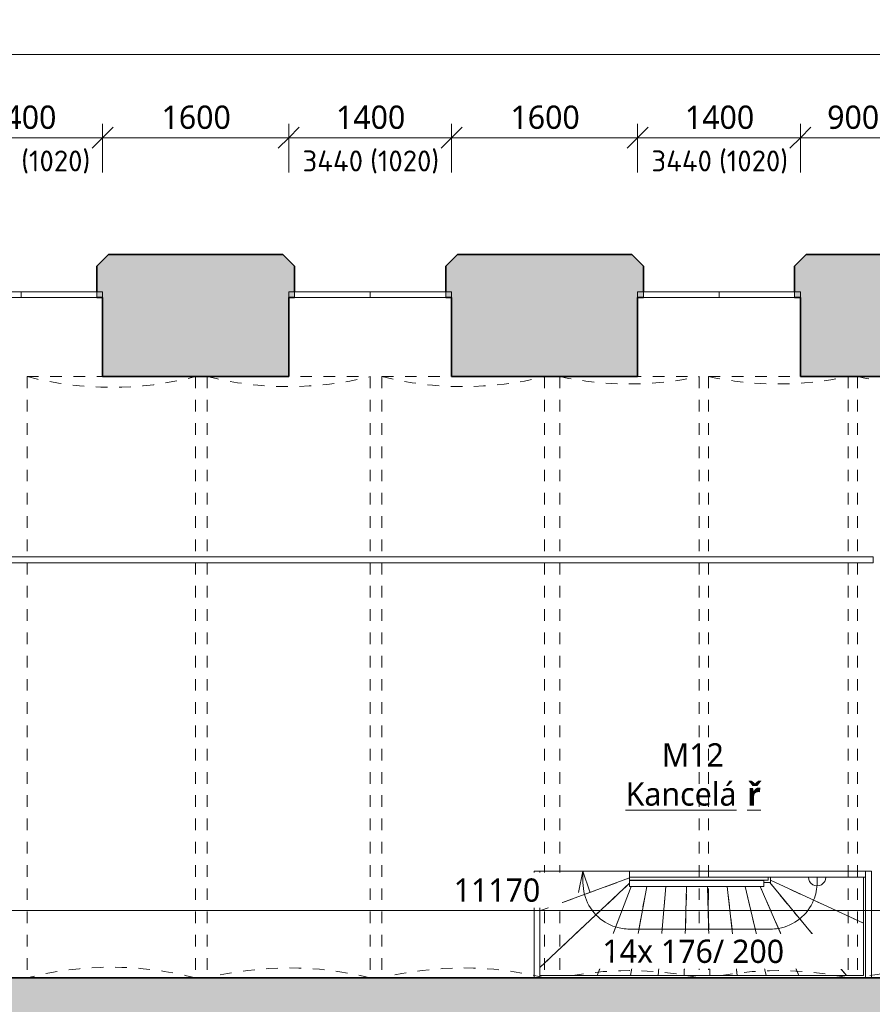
# Model space of a CAD drawing. Header units: metres. Extents: x -2.8 to 41.5, y -3 to 31.1.
# Tile 19 of 21: x 26.8 to 34.1, y 8.3 to 16.8. Entities that reach past the tile are written whole.
import ezdxf

# ---------------------------------------------------------------- set-up
doc = ezdxf.new("R2010")
doc.units = ezdxf.units.M
doc.linetypes.add('AV - Cerch_ 1 tecka 2mm', pattern=[0.004, 0.002, -0.001, 0, -0.001])
doc.linetypes.add('AV - Cerch_ 2 tecky 4mm', pattern=[0.008, 0.004, -0.0015, 0, -0.001, 0, -0.0015])
doc.layers.add('AV-KOTY', color=5, linetype='Continuous', lineweight=13, true_color=0x0000ff)
doc.layers.add('AV-MISTNOSTI', color=5, linetype='Continuous', lineweight=5, true_color=0x0000ff)
for name, color, linetype, lineweight in [('AV-KOTY-100', 7, 'Continuous', 5), ('AV-SRAFY', 7, 'Continuous', 35), ('AV-STAVBA', 7, 'Continuous', 18)]:
    doc.layers.add(name, color=color, linetype=linetype, lineweight=lineweight)
doc.styles.add('ISOCPEUR', font='isocpeur.ttf', dxfattribs={"height": 0.18})
doc.styles.add('Trebuchet MS', font='trebuc.ttf', dxfattribs={"height": 0.2})
doc.styles.add('Trebuchet MS_B', font='trebuc.ttf', dxfattribs={"height": 0.2})
doc.dimstyles.new('2_mm_-_O_-_Blue_-_mm_-_zaokrouhlena', dxfattribs={"dimscale": 0.3048, "dimtxt": 0.20619, "dimasz": 0.590551, "dimexe": 0.393701, "dimexo": 0.0625, "dimgap": 0.065617, "dimtad": 1, "dimdec": 0, "dimlfac": 1000, "dimrnd": 10, "dimzin": 0, "dimdsep": 46, "dimtxsty": 'Trebuchet MS', "dimblk1": 'OBLIQUE', "dimblk2": 'OBLIQUE', "dimsah": 1, "dimcen": 0.09, "dimazin": 0, "dimtfac": 1, "dimtdec": 4, "dimtix": 1, "dimtmove": 0, "dimatfit": 3, "dimfxl": 0.984252, "dimfxlon": 1, "dimtvp": 1, "dimtfill": 1, "dimtolj": 1, "dimtzin": 0, "dimarcsym": 2})

# ---------------------------------------------------------------- blocks, each defined once
blk = doc.blocks.new('WI_2222_bez středního sloupku - 1400x3440-1056389-1NP mezipatro')
at = {"layer": 'AV-STAVBA'}
for p, q in [((-0.7, 0.155), (-0.7, 0.205)), ((-0.7, 0.205), (0.7, 0.205)), ((0, 0.205), (-0.65, 0.205)), ((-0.65, 0.205), (-0.65, 0.155)), ((-0.65, 0.155), (-0.65, 0.205)), ((0.65, 0.205), (0, 0.205)), ((0, 0.205), (0, 0.155)), ((0, 0.205), (0, 0.155)), ((0.65, 0.205), (0.65, 0.155)), ((0.65, 0.155), (0.65, 0.205)), ((0.7, 0.155), (0.7, 0.205)), ((-0.7, 0.155), (0.7, 0.155)), ((-0.65, 0.155), (0, 0.155)), ((0, 0.155), (0.65, 0.155))]:
    blk.add_line(p, q, dxfattribs=at)
blk = doc.blocks.new('GM_Void_valená klenba - GM_Void_valená klenba-1557071-1NP mezipatro')
at = {"layer": 'AV-STAVBA', "linetype": 'AV - Cerch_ 1 tecka 2mm', "lineweight": 13}
for p, q in [((-0.725, 2.585), (-0.725, -2.585)), ((-0.725, 2.585), (0.725, 2.585)), ((0.725, 2.585), (0.725, -2.585)), ((-0.725, -2.585), (0.725, -2.585))]:
    blk.add_line(p, q, dxfattribs=at)
for centre, start, end in [((0, 5.3929), 255.52249, 284.47751), ((0, -5.3929), 75.52249, 104.47751)]:
    blk.add_arc(centre, 2.9, start, end, dxfattribs=at)
blk = doc.blocks.new('GM_Void_valená klenba - GM_Void_valená klenba-1557072-1NP mezipatro')
at = {"layer": 'AV-STAVBA', "linetype": 'AV - Cerch_ 1 tecka 2mm', "lineweight": 13}
for p, q in [((-0.7, 2.585), (-0.7, -2.585)), ((-0.7, 2.585), (0.7, 2.585)), ((0.7, 2.585), (0.7, -2.585)), ((-0.7, -2.585), (0.7, -2.585))]:
    blk.add_line(p, q, dxfattribs=at)
for centre, start, end in [((0, 5.3992), 256.03204, 283.96796), ((0, -5.3992), 76.03204, 103.96796)]:
    blk.add_arc(centre, 2.9, start, end, dxfattribs=at)
blk = doc.blocks.new('GM_Void_valená klenba - GM_Void_valená klenba-1557073-1NP mezipatro')
at = {"layer": 'AV-STAVBA', "linetype": 'AV - Cerch_ 1 tecka 2mm', "lineweight": 13}
for p, q in [((-0.6, 2.585), (-0.6, -2.585)), ((-0.6, 2.585), (0.6, 2.585)), ((0.6, 2.585), (0.6, -2.585)), ((-0.6, -2.585), (0.6, -2.585))]:
    blk.add_line(p, q, dxfattribs=at)
for centre, start, end in [((0, 5.4223), 258.05946, 281.94054), ((0, -5.4223), 78.05946, 101.94054)]:
    blk.add_arc(centre, 2.9, start, end, dxfattribs=at)
blk = doc.blocks.new('Railing - Railing-1374082-1NP mezipatro')
at = {"layer": 'AV-STAVBA'}
for p, q in [((32.0348, 9.3143), (32.0348, 9.3643)), ((33.1897, 9.3643), (32.0348, 9.3643)), ((33.1897, 9.3143), (32.0348, 9.3143)), ((33.1897, 9.3643), (33.1897, 9.3143))]:
    blk.add_line(p, q, dxfattribs=at)
blk = doc.blocks.new('Railing - Railing-1385250-1NP mezipatro')
at = {"layer": 'AV-STAVBA'}
for p, q in [((32.0348, 9.3946), (32.0348, 9.4446)), ((34.0648, 9.4446), (32.0348, 9.4446)), ((34.0648, 9.4446), (34.0648, 9.3946)), ((34.0648, 9.4446), (34.1148, 9.4446)), ((34.0648, 9.4446), (34.0648, 8.5282)), ((34.1148, 8.5282), (34.1148, 9.4446)), ((32.0348, 9.3946), (34.0648, 9.3946))]:
    blk.add_line(p, q, dxfattribs=at)
blk = doc.blocks.new('Railing - Railing-1385278-1NP mezipatro')
at = {"layer": 'AV-STAVBA'}
for p, q in [((31.2148, 9.4446), (31.2648, 9.4446)), ((31.2148, 9.4446), (31.2148, 8.5282)), ((31.2648, 8.5282), (31.2648, 9.4446))]:
    blk.add_line(p, q, dxfattribs=at)
blk = doc.blocks.new('Railing - Railing-1386329-1NP mezipatro')
at = {"layer": 'AV-STAVBA'}
for p, q in [((34.1304, 12.1482), (25.3048, 12.1482)), ((34.1304, 12.1482), (34.1304, 12.0982)), ((25.3048, 12.0982), (34.1304, 12.0982))]:
    blk.add_line(p, q, dxfattribs=at)
blk = doc.blocks.new('DIMBLOCK14-1NP mezipatro')
at = {"layer": 'AV-KOTY-100', "color": 5, "true_color": 0x0000ff}
for p, q in [((26.1048, 15.7529), (26.1048, 15.8729)), ((26.1048, 15.7529), (26.1948, 15.8429)), ((27.5048, 15.7529), (27.5048, 15.8729)), ((27.5048, 15.7529), (27.5948, 15.8429)), ((26.1048, 15.7529), (26.0148, 15.6629)), ((26.1048, 15.7529), (27.5048, 15.7529)), ((26.1048, 15.7529), (26.1048, 15.4529)), ((27.5048, 15.7529), (27.4148, 15.6629)), ((27.5048, 15.7529), (27.5048, 15.4529))]:
    blk.add_line(p, q, dxfattribs=at)
at = {"layer": 'AV-KOTY-100', "color": 0, "insert": (26.5113, 16.0288), "char_height": 0.2, "width": 0.704541, "attachment_point": 1, "line_spacing_factor": 1.048425, "style": 'Trebuchet MS', "bg_fill": 3, "box_fill_scale": 1.25, "bg_fill_color": 256, "bg_fill_true_color": 13158600, "bg_fill_transparency": 0}
blk.add_mtext('1400', dxfattribs=at)
blk = doc.blocks.new('_Oblique')
at = {"color": 0, "linetype": 'ByBlock', "lineweight": -2}
blk.add_line((-0.5, -0.5), (0.5, 0.5), dxfattribs=at)
blk = doc.blocks.new('DIMBLOCK15-1NP mezipatro')
at = {"layer": 'AV-KOTY-100', "color": 5, "true_color": 0x0000ff}
for p, q in [((27.5048, 15.7529), (27.5048, 15.8729)), ((27.5048, 15.7529), (27.5948, 15.8429)), ((29.1048, 15.7529), (29.1048, 15.8729)), ((29.1048, 15.7529), (29.1948, 15.8429)), ((27.5048, 15.7529), (27.4148, 15.6629)), ((27.5048, 15.7529), (29.1048, 15.7529)), ((27.5048, 15.7529), (27.5048, 15.4529)), ((29.1048, 15.7529), (29.0148, 15.6629)), ((29.1048, 15.7529), (29.1048, 15.4529))]:
    blk.add_line(p, q, dxfattribs=at)
at = {"layer": 'AV-KOTY-100', "color": 0, "insert": (28.0113, 16.0288), "char_height": 0.2, "width": 0.704541, "attachment_point": 1, "line_spacing_factor": 1.048425, "style": 'Trebuchet MS', "bg_fill": 3, "box_fill_scale": 1.25, "bg_fill_color": 256, "bg_fill_true_color": 13158600, "bg_fill_transparency": 0}
blk.add_mtext('1600', dxfattribs=at)
blk = doc.blocks.new('DIMBLOCK16-1NP mezipatro')
at = {"layer": 'AV-KOTY-100', "color": 5, "true_color": 0x0000ff}
for p, q in [((29.1048, 15.7529), (29.1048, 15.8729)), ((29.1048, 15.7529), (29.1948, 15.8429)), ((30.5048, 15.7529), (30.5048, 15.8729)), ((30.5048, 15.7529), (30.5948, 15.8429)), ((29.1048, 15.7529), (29.0148, 15.6629)), ((29.1048, 15.7529), (30.5048, 15.7529)), ((29.1048, 15.7529), (29.1048, 15.4529)), ((30.5048, 15.7529), (30.4148, 15.6629)), ((30.5048, 15.7529), (30.5048, 15.4529))]:
    blk.add_line(p, q, dxfattribs=at)
at = {"layer": 'AV-KOTY-100', "color": 0, "insert": (29.5113, 16.0288), "char_height": 0.2, "width": 0.704541, "attachment_point": 1, "line_spacing_factor": 1.048425, "style": 'Trebuchet MS', "bg_fill": 3, "box_fill_scale": 1.25, "bg_fill_color": 256, "bg_fill_true_color": 13158600, "bg_fill_transparency": 0}
blk.add_mtext('1400', dxfattribs=at)
blk = doc.blocks.new('DIMBLOCK17-1NP mezipatro')
at = {"layer": 'AV-KOTY-100', "color": 5, "true_color": 0x0000ff}
for p, q in [((30.5048, 15.7529), (30.5048, 15.8729)), ((30.5048, 15.7529), (30.5948, 15.8429)), ((32.1048, 15.7529), (32.1048, 15.8729)), ((32.1048, 15.7529), (32.1948, 15.8429)), ((30.5048, 15.7529), (30.4148, 15.6629)), ((30.5048, 15.7529), (32.1048, 15.7529)), ((30.5048, 15.7529), (30.5048, 15.4529)), ((32.1048, 15.7529), (32.0148, 15.6629)), ((32.1048, 15.7529), (32.1048, 15.4529))]:
    blk.add_line(p, q, dxfattribs=at)
at = {"layer": 'AV-KOTY-100', "color": 0, "insert": (31.0113, 16.0288), "char_height": 0.2, "width": 0.704541, "attachment_point": 1, "line_spacing_factor": 1.048425, "style": 'Trebuchet MS', "bg_fill": 3, "box_fill_scale": 1.25, "bg_fill_color": 256, "bg_fill_true_color": 13158600, "bg_fill_transparency": 0}
blk.add_mtext('1600', dxfattribs=at)
blk = doc.blocks.new('DIMBLOCK18-1NP mezipatro')
at = {"layer": 'AV-KOTY-100', "color": 5, "true_color": 0x0000ff}
for p, q in [((32.1048, 15.7529), (32.1048, 15.8729)), ((32.1048, 15.7529), (32.1948, 15.8429)), ((33.5048, 15.7529), (33.5048, 15.8729)), ((33.5048, 15.7529), (33.5948, 15.8429)), ((32.1048, 15.7529), (32.0148, 15.6629)), ((32.1048, 15.7529), (33.5048, 15.7529)), ((32.1048, 15.7529), (32.1048, 15.4529)), ((33.5048, 15.7529), (33.4148, 15.6629)), ((33.5048, 15.7529), (33.5048, 15.4529))]:
    blk.add_line(p, q, dxfattribs=at)
at = {"layer": 'AV-KOTY-100', "color": 0, "insert": (32.5113, 16.0288), "char_height": 0.2, "width": 0.704541, "attachment_point": 1, "line_spacing_factor": 1.048425, "style": 'Trebuchet MS', "bg_fill": 3, "box_fill_scale": 1.25, "bg_fill_color": 256, "bg_fill_true_color": 13158600, "bg_fill_transparency": 0}
blk.add_mtext('1400', dxfattribs=at)
blk = doc.blocks.new('DIMBLOCK19-1NP mezipatro')
at = {"layer": 'AV-KOTY-100', "color": 5, "true_color": 0x0000ff}
for p, q in [((33.5048, 15.7529), (33.5048, 15.8729)), ((33.5048, 15.7529), (33.5948, 15.8429)), ((34.4048, 15.7529), (34.4048, 15.8729)), ((34.4048, 15.7529), (34.4948, 15.8429)), ((33.5048, 15.7529), (33.4148, 15.6629)), ((33.5048, 15.7529), (34.4048, 15.7529)), ((33.5048, 15.7529), (33.5048, 15.4529)), ((34.4048, 15.7529), (34.3148, 15.6629)), ((34.4048, 15.7529), (34.4048, 15.4529))]:
    blk.add_line(p, q, dxfattribs=at)
at = {"layer": 'AV-KOTY-100', "color": 0, "insert": (33.7346, 16.0288), "char_height": 0.2, "width": 0.528406, "attachment_point": 1, "line_spacing_factor": 1.048425, "style": 'Trebuchet MS', "bg_fill": 3, "box_fill_scale": 1.25, "bg_fill_color": 256, "bg_fill_true_color": 13158600, "bg_fill_transparency": 0}
blk.add_mtext('900', dxfattribs=at)
blk = doc.blocks.new('DIMBLOCK35-1NP mezipatro')
at = {"layer": 'AV-KOTY-100', "color": 5, "true_color": 0x0000ff}
for p, q in [((6.1548, 16.4674), (6.1548, 16.7674)), ((6.1548, 16.4674), (6.2448, 16.5574)), ((39.7648, 16.4674), (39.7648, 16.5874)), ((39.7648, 16.4674), (39.8548, 16.5574)), ((6.1548, 16.4674), (6.0648, 16.3774)), ((6.1548, 16.4674), (39.7648, 16.4674)), ((6.1548, 16.4674), (6.1548, 16.3474)), ((39.7648, 16.4674), (39.6748, 16.3774)), ((39.7648, 16.4674), (39.7648, 16.1674))]:
    blk.add_line(p, q, dxfattribs=at)
at = {"layer": 'AV-KOTY-100', "color": 0, "insert": (22.5929, 16.7433), "char_height": 0.2, "width": 0.880677, "attachment_point": 1, "line_spacing_factor": 1.048425, "style": 'Trebuchet MS', "bg_fill": 3, "box_fill_scale": 1.25, "bg_fill_color": 256, "bg_fill_true_color": 13158600, "bg_fill_transparency": 0}
blk.add_mtext('33610', dxfattribs=at)
blk = doc.blocks.new('DIMBLOCK60-1NP mezipatro')
at = {"layer": 'AV-KOTY-100', "color": 5, "true_color": 0x0000ff}
for p, q in [((25.3048, 9.1073), (25.3048, 9.4073)), ((36.4748, 9.1073), (36.4748, 9.4073)), ((25.3048, 9.1073), (25.3948, 9.1973)), ((36.4748, 9.1073), (36.5648, 9.1973)), ((25.3048, 9.1073), (25.2148, 9.0173)), ((25.3048, 9.1073), (36.4748, 9.1073)), ((25.3048, 9.1073), (25.3048, 8.9873)), ((36.4748, 9.1073), (36.3848, 9.0173)), ((36.4748, 9.1073), (36.4748, 8.9873))]:
    blk.add_line(p, q, dxfattribs=at)
at = {"layer": 'AV-KOTY-100', "color": 0, "insert": (30.5229, 9.3832), "char_height": 0.2, "width": 0.880677, "attachment_point": 1, "line_spacing_factor": 1.048425, "style": 'Trebuchet MS', "bg_fill": 3, "box_fill_scale": 1.25, "bg_fill_color": 256, "bg_fill_true_color": 13158600, "bg_fill_transparency": 0}
blk.add_mtext('11170', dxfattribs=at)

msp = doc.modelspace()

# ---------------------------------------------------------------- hatches: boundary and pattern name
at = {"layer": 'AV-SRAFY', "lineweight": 18}
h = msp.add_hatch(color=256, dxfattribs=at)
h.paths.add_polyline_path([(34.4048, 13.6982), (34.4048, 14.3782), (34.4548, 14.3782), (34.4548, 14.6482), (34.3548, 14.7482), (33.5548, 14.7482), (33.4548, 14.6482), (33.4548, 14.3782), (33.5048, 14.3782), (33.5048, 13.6982)])
h.paths.add_polyline_path([(39.1448, 13.6982), (39.1448, 14.7482), (38.6848, 14.7482), (38.6848, 13.6982)])
h.paths.add_polyline_path([(36.7748, 13.6982), (37.3348, 13.6982), (37.3348, 14.7482), (35.8548, 14.7482), (35.7548, 14.6482), (35.7548, 14.3782), (35.8048, 14.3782), (35.8048, 13.6982), (36.4748, 13.6982)])
h.paths.add_polyline_path([(32.1048, 13.6982), (32.1048, 14.3782), (32.1548, 14.3782), (32.1548, 14.6482), (32.0548, 14.7482), (30.5548, 14.7482), (30.4548, 14.6482), (30.4548, 14.3782), (30.5048, 14.3782), (30.5048, 13.6982), (31.7068, 13.6982)])
h.paths.add_polyline_path([(24.6223, 13.6982), (26.1048, 13.6982), (26.1048, 14.3782), (26.1548, 14.3782), (26.1548, 14.6482), (26.0548, 14.7482), (24.2548, 14.7482), (24.1548, 14.6482), (24.1548, 14.3782), (24.2048, 14.3782), (24.2048, 13.6982)])
h.paths.add_polyline_path([(27.5048, 13.6982), (29.1048, 13.6982), (29.1048, 14.3782), (29.1548, 14.3782), (29.1548, 14.6482), (29.0548, 14.7482), (27.5548, 14.7482), (27.4548, 14.6482), (27.4548, 14.3782), (27.5048, 14.3782)])
h.paths.add_polyline_path([(22.3248, 13.6982), (22.8048, 13.6982), (22.8048, 14.3782), (22.8548, 14.3782), (22.8548, 14.6482), (22.7548, 14.7482), (22.3248, 14.7482), (22.3248, 13.8482)])
h = msp.add_hatch(color=256, dxfattribs=at)
h.paths.add_polyline_path([(39.1448, 7.5782), (39.1448, 8.5282), (38.8598, 8.5282), (38.8598, 7.5782)])
h.paths.add_polyline_path([(36.9798, 7.5782), (36.9798, 8.5282), (22.4048, 8.5282), (22.4048, 7.5782), (31.7068, 7.5782)])

# ---------------------------------------------------------------- linework, layer by layer
at = {"layer": 'AV-KOTY'}
for p, q in [((31.6348, 9.4446), (31.5965, 9.2622)), ((31.6348, 9.3482), (31.6348, 9.4446)), ((31.6348, 9.4446), (31.6928, 9.2675)), ((33.6481, 9.3941), (33.6481, 9.3482)), ((32.1161, 8.9482), (32.0348, 8.9482)), ((32.3161, 8.9482), (32.1161, 8.9482)), ((32.5161, 8.9482), (32.3161, 8.9482)), ((32.7161, 8.9482), (32.5161, 8.9482)), ((32.9161, 8.9482), (32.7161, 8.9482)), ((33.1161, 8.9482), (32.9161, 8.9482)), ((33.2481, 8.9482), (33.1161, 8.9482))]:
    msp.add_line(p, q, dxfattribs=at)
for centre, radius, start, end in [((32.0348, 9.3482), 0.4, 180, 194.94351), ((33.6481, 9.3941), 0.075, 179.69176, 0.30149), ((33.2481, 9.3482), 0.4, 337.68631, 360), ((32.0348, 9.3482), 0.4, 194.94351, 223.89853), ((33.2481, 9.3482), 0.4, 308.73128, 337.68631), ((32.0348, 9.3482), 0.4, 223.89853, 252.85356), ((33.2481, 9.3482), 0.4, 279.77626, 308.73128), ((32.0348, 9.3482), 0.4, 252.85356, 270), ((33.2481, 9.3482), 0.4, 270, 279.77626)]:
    msp.add_arc(centre, radius, start, end, dxfattribs=at)
at = {"layer": 'AV-STAVBA', "lineweight": 35}
for p, q in [((27.5548, 14.7482), (27.4548, 14.6482)), ((29.0548, 14.7482), (27.5548, 14.7482)), ((29.1548, 14.6482), (29.0548, 14.7482)), ((30.5548, 14.7482), (30.4548, 14.6482)), ((32.0548, 14.7482), (30.5548, 14.7482)), ((32.1548, 14.6482), (32.0548, 14.7482)), ((33.5548, 14.7482), (33.4548, 14.6482)), ((34.3548, 14.7482), (33.5548, 14.7482)), ((27.4548, 14.6482), (27.4548, 14.4282)), ((29.1548, 14.4282), (29.1548, 14.6482)), ((30.4548, 14.6482), (30.4548, 14.4282)), ((32.1548, 14.4282), (32.1548, 14.6482)), ((33.4548, 14.6482), (33.4548, 14.4282)), ((27.4548, 14.3782), (27.5048, 14.3782)), ((27.5048, 14.3782), (27.5048, 13.6982)), ((29.1048, 13.6982), (29.1048, 14.3782)), ((29.1048, 14.3782), (29.1548, 14.3782)), ((30.4548, 14.3782), (30.5048, 14.3782)), ((30.5048, 14.3782), (30.5048, 13.6982)), ((32.1048, 13.6982), (32.1048, 14.3782)), ((32.1048, 14.3782), (32.1548, 14.3782)), ((33.4548, 14.3782), (33.5048, 14.3782)), ((33.5048, 14.3782), (33.5048, 13.6982)), ((27.5048, 13.6982), (29.1048, 13.6982)), ((30.5048, 13.6982), (32.1048, 13.6982)), ((33.5048, 13.6982), (34.4048, 13.6982)), ((36.4748, 8.5282), (25.3048, 8.5282))]:
    msp.add_line(p, q, dxfattribs=at)
at = {"layer": 'AV-STAVBA'}
for p, q in [((31.2648, 9.4446), (32.0348, 9.4446)), ((31.2648, 9.4446), (32.0348, 9.4446)), ((31.2648, 9.104), (32.0348, 9.3872)), ((31.2648, 8.6185), (32.0348, 9.3415)), ((31.7583, 8.5482), (32.0491, 9.3143)), ((32.0348, 9.3682), (32.0348, 9.3946)), ((32.0348, 9.3682), (32.0348, 9.3643)), ((33.2281, 9.3682), (32.0348, 9.3682)), ((32.0434, 8.5482), (32.1827, 9.3143)), ((32.2823, 8.5482), (32.347, 9.3143)), ((32.5057, 8.5482), (32.5256, 9.3143)), ((32.7266, 8.5482), (32.7065, 9.3143)), ((32.9614, 8.5482), (32.8746, 9.3143)), ((33.2114, 8.5482), (33.0289, 9.3143)), ((33.492, 8.5482), (33.1598, 9.3143)), ((33.2419, 9.3482), (33.1897, 9.3482)), ((33.2481, 9.3941), (33.2281, 9.3941)), ((33.2281, 9.3941), (33.2281, 9.3682)), ((33.2481, 9.3482), (33.2419, 9.3482)), ((33.8995, 8.5482), (33.2419, 9.3482)), ((33.2481, 9.3941), (33.2481, 9.3682)), ((34.0481, 9.3941), (33.2481, 9.3941)), ((33.2481, 9.3482), (33.2481, 9.3682)), ((34.0481, 8.9978), (33.2481, 9.3672)), ((34.0648, 9.3941), (34.0481, 9.3941)), ((34.0481, 9.3941), (34.0481, 8.9978)), ((34.0481, 8.9978), (34.0481, 8.7997)), ((34.0481, 8.7997), (34.0481, 8.5482)), ((31.4818, 8.5482), (31.2648, 8.5482)), ((31.7583, 8.5482), (31.4818, 8.5482)), ((32.0434, 8.5482), (31.7583, 8.5482)), ((32.2823, 8.5482), (32.0434, 8.5482)), ((32.5057, 8.5482), (32.2823, 8.5482)), ((32.7266, 8.5482), (32.5057, 8.5482)), ((32.9614, 8.5482), (32.7266, 8.5482)), ((33.2114, 8.5482), (32.9614, 8.5482)), ((33.492, 8.5482), (33.2114, 8.5482)), ((33.8995, 8.5482), (33.492, 8.5482)), ((34.0333, 8.5482), (33.8995, 8.5482)), ((34.0481, 8.5482), (34.0333, 8.5482))]:
    msp.add_line(p, q, dxfattribs=at)
at = {"layer": 'AV-STAVBA', "linetype": 'AV - Cerch_ 2 tecky 4mm'}
for p, q in [((31.2648, 9.104), (32.0348, 9.3872)), ((31.2648, 8.6185), (32.0348, 9.3415)), ((31.7583, 8.5482), (32.0491, 9.3143)), ((32.0434, 8.5482), (32.1827, 9.3143)), ((32.2823, 8.5482), (32.347, 9.3143)), ((32.5057, 8.5482), (32.5256, 9.3143)), ((32.7266, 8.5482), (32.7065, 9.3143)), ((32.9614, 8.5482), (32.8746, 9.3143)), ((33.2114, 8.5482), (33.0289, 9.3143)), ((33.492, 8.5482), (33.1598, 9.3143)), ((33.8995, 8.5482), (33.2419, 9.3482)), ((34.0481, 9.3941), (33.2481, 9.3941)), ((34.0481, 8.9978), (33.2481, 9.3672))]:
    msp.add_line(p, q, dxfattribs=at)

# ---------------------------------------------------------------- block references
at = {"layer": 'AV-STAVBA'}
for name, p in [('WI_2222_bez středního sloupku - 1400x3440-1056389-1NP mezipatro', (26.8048, 14.2232)), ('WI_2222_bez středního sloupku - 1400x3440-1056389-1NP mezipatro', (29.8048, 14.2232)), ('WI_2222_bez středního sloupku - 1400x3440-1056389-1NP mezipatro', (32.8048, 14.2232)), ('Railing - Railing-1386329-1NP mezipatro', (0, 0)), ('Railing - Railing-1385278-1NP mezipatro', (0, 0)), ('Railing - Railing-1385250-1NP mezipatro', (0, 0)), ('Railing - Railing-1374082-1NP mezipatro', (0, 0))]:
    msp.add_blockref(name, p, dxfattribs=at)
at = {"layer": 'AV-STAVBA', "linetype": 'AV - Cerch_ 1 tecka 2mm', "lineweight": 13}
for name, p in [('GM_Void_valená klenba - GM_Void_valená klenba-1557071-1NP mezipatro', (27.5798, 11.1132)), ('GM_Void_valená klenba - GM_Void_valená klenba-1557072-1NP mezipatro', (29.1048, 11.1132)), ('GM_Void_valená klenba - GM_Void_valená klenba-1557072-1NP mezipatro', (30.6048, 11.1132)), ('GM_Void_valená klenba - GM_Void_valená klenba-1557073-1NP mezipatro', (32.0348, 11.1132)), ('GM_Void_valená klenba - GM_Void_valená klenba-1557073-1NP mezipatro', (33.3148, 11.1132)), ('GM_Void_valená klenba - GM_Void_valená klenba-1557073-1NP mezipatro', (34.5948, 11.1132))]:
    msp.add_blockref(name, p, dxfattribs=at)

# ---------------------------------------------------------------- texts
at = {"layer": 'AV-KOTY', "lineweight": 5, "char_height": 0.18, "attachment_point": 1, "style": 'ISOCPEUR'}
for s, insert, width in [('(1020)', (26.8046, 15.6429), 0.745569), ('(1020)', (29.8046, 15.6429), 0.745569), ('(1020)', (32.8046, 15.6429), 0.745569), ('3440', (29.2234, 15.6429), 0.657384), ('3440', (32.2234, 15.6429), 0.657384)]:
    msp.add_mtext(s, dxfattribs=dict(at, insert=insert, width=width))
at = {"layer": 'AV-MISTNOSTI', "char_height": 0.2, "attachment_point": 1, "style": 'Trebuchet MS_B'}
for s, insert, width in [('M12', (32.3127, 10.5456), 0.657384), ('\\LKancelá', (32.0017, 10.2093), 1.266666), ('\\L\\fTrebuchet MS|b1|i0|c238|p34|;\\Lř', (33.0468, 10.2093), 0.144304)]:
    msp.add_mtext(s, dxfattribs=dict(at, insert=insert, width=width))

# ---------------------------------------------------------------- dimensions: what is measured, and where the dimension line sits
at = {"layer": 'AV-KOTY', "lineweight": 5}
dim = msp.add_linear_dim(base=(39.7648, 16.4674), p1=(6.1548, 16.7674), p2=(39.7648, 16.1674), dimstyle='2_mm_-_O_-_Blue_-_mm_-_zaokrouhlena', override={"dimpost": '<>', "dimfxl": 33.615355}, dxfattribs=at)
dim.commit()
dim.dimension.update_dxf_attribs({"geometry": 'DIMBLOCK35-1NP mezipatro', "text_midpoint": (22.9598, 16.5895)})

# ---------------------------------------------------------------- next in the draw order: texts
at = {"layer": 'AV-KOTY', "lineweight": 5, "insert": (31.8017, 8.8583), "char_height": 0.2, "width": 2.044303, "attachment_point": 1, "rotation": 359.9257, "style": 'Trebuchet MS', "bg_fill": 3, "box_fill_scale": 1.25, "bg_fill_color": 256, "bg_fill_true_color": 13158600, "bg_fill_transparency": 0}
msp.add_mtext('14x 176/ 200', dxfattribs=at)

# ---------------------------------------------------------------- next in the draw order: dimensions: what is measured, and where the dimension line sits
at = {"layer": 'AV-KOTY', "lineweight": 5}
for base, p1, p2, override, picture, middle in [((27.5048, 15.7529), (26.1048, 15.4529), (27.5048, 15.4529), {"dimpost": '<>', "dimfxl": 1.4}, 'DIMBLOCK14-1NP mezipatro', (26.8048, 15.8747)), ((36.4748, 9.1073), (25.3048, 9.4073), (36.4748, 9.4073), {"dimpost": '<>', "dimfxl": 11.17}, 'DIMBLOCK60-1NP mezipatro', (30.8898, 9.229))]:
    dim = msp.add_linear_dim(base=base, p1=p1, p2=p2, dimstyle='2_mm_-_O_-_Blue_-_mm_-_zaokrouhlena', override=override, dxfattribs=at)
    dim.commit()
    dim.dimension.update_dxf_attribs({"geometry": picture, "text_midpoint": middle})

# ---------------------------------------------------------------- next in the draw order: dimensions: what is measured, and where the dimension line sits
dim = msp.add_linear_dim(base=(29.1048, 15.7529), p1=(27.5048, 15.4529), p2=(29.1048, 15.4529), dimstyle='2_mm_-_O_-_Blue_-_mm_-_zaokrouhlena', override={"dimpost": '<>', "dimfxl": 1.6}, dxfattribs=at)
dim.commit()
dim.dimension.update_dxf_attribs({"geometry": 'DIMBLOCK15-1NP mezipatro', "text_midpoint": (28.3048, 15.875)})

# ---------------------------------------------------------------- next in the draw order: dimensions: what is measured, and where the dimension line sits
dim = msp.add_linear_dim(base=(30.5048, 15.7529), p1=(29.1048, 15.4529), p2=(30.5048, 15.4529), dimstyle='2_mm_-_O_-_Blue_-_mm_-_zaokrouhlena', override={"dimpost": '<>', "dimfxl": 1.4}, dxfattribs=at)
dim.commit()
dim.dimension.update_dxf_attribs({"geometry": 'DIMBLOCK16-1NP mezipatro', "text_midpoint": (29.8048, 15.8747)})

# ---------------------------------------------------------------- next in the draw order: dimensions: what is measured, and where the dimension line sits
dim = msp.add_linear_dim(base=(32.1048, 15.7529), p1=(30.5048, 15.4529), p2=(32.1048, 15.4529), dimstyle='2_mm_-_O_-_Blue_-_mm_-_zaokrouhlena', override={"dimpost": '<>', "dimfxl": 1.6}, dxfattribs=at)
dim.commit()
dim.dimension.update_dxf_attribs({"geometry": 'DIMBLOCK17-1NP mezipatro', "text_midpoint": (31.3048, 15.875)})

# ---------------------------------------------------------------- next in the draw order: dimensions: what is measured, and where the dimension line sits
dim = msp.add_linear_dim(base=(33.5048, 15.7529), p1=(32.1048, 15.4529), p2=(33.5048, 15.4529), dimstyle='2_mm_-_O_-_Blue_-_mm_-_zaokrouhlena', override={"dimpost": '<>', "dimfxl": 1.4}, dxfattribs=at)
dim.commit()
dim.dimension.update_dxf_attribs({"geometry": 'DIMBLOCK18-1NP mezipatro', "text_midpoint": (32.8048, 15.8747)})

# ---------------------------------------------------------------- next in the draw order: dimensions: what is measured, and where the dimension line sits
dim = msp.add_linear_dim(base=(34.4048, 15.7529), p1=(33.5048, 15.4529), p2=(34.4048, 15.4529), dimstyle='2_mm_-_O_-_Blue_-_mm_-_zaokrouhlena', override={"dimpost": '<>', "dimfxl": 0.9}, dxfattribs=at)
dim.commit()
dim.dimension.update_dxf_attribs({"geometry": 'DIMBLOCK19-1NP mezipatro', "text_midpoint": (33.9548, 15.875)})

doc.saveas('drawing.dxf')
